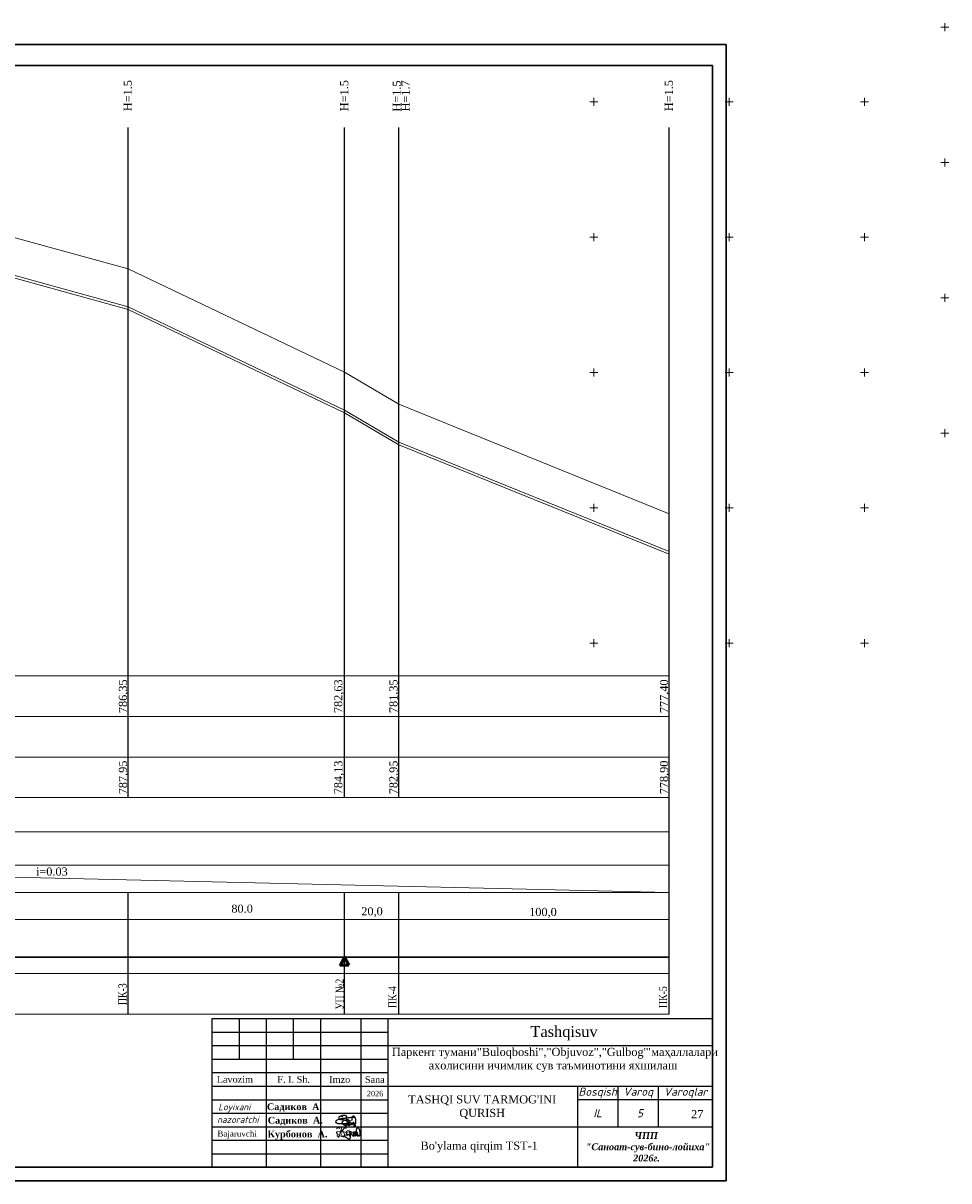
# Model space of a CAD drawing. Header units: millimetres. Extents: x 366033 to 446362, y 4247208 to 4265071.
# Tile 127 of 159: x 435641 to 435983, y 4257376 to 4257804. Entities that reach past the tile are written whole.
import ezdxf

# ---------------------------------------------------------------- set-up
doc = ezdxf.new("R2010")
doc.units = ezdxf.units.MM
for name, color, linetype in [('(002) Рамка', 7, 'Continuous'), ('(004) Точки рельефа', 7, 'Continuous'), ('RAMKA', 7, 'Continuous')]:
    doc.layers.add(name, color=color, linetype=linetype)
for name, color, linetype, lineweight in [('0002. ВК. ПГ. Уг. Пк. и задвижки', 250, 'Continuous', 50), ('план', 7, 'Continuous', 40), ('Текст ВК', 136, 'Continuous', 9)]:
    doc.layers.add(name, color=color, linetype=linetype, lineweight=lineweight)
doc.layers.add('GEODS_POINT_GRID#_B', color=7, linetype='Continuous', true_color=0x000000)
doc.styles.add('GOST 2.304', font='CS_Gost2304.shx')
doc.styles.add('SHRFT', font='TXT', dxfattribs={"width": 1.75})
doc.styles.get("Standard").update_dxf_attribs({"font": 'times.ttf'})
doc.styles.add('TIMES', font='times.ttf')
doc.styles.add('для таблиц', font='times.ttf', dxfattribs={"height": 3})
doc.linetypes.add('ВОДОПРОВОД-right', pattern='A,15,-4,["В1",Standard,S=3,R=0,X=-2,Y=-1.5],-4,20,[">",Standard,S=3,R=0,X=-1.5,Y=-1.5],0', length=43)

# ---------------------------------------------------------------- blocks, each defined once
blk = doc.blocks.new('CrossCoord_m1')
at = {"layer": 'GEODS_POINT_GRID#_B', "color": 3, "lineweight": 20, "true_color": 0x00ff00, "flags": 128}
for points in [[(-3, 0), (3, 0)], [(0, 3), (0, -3)]]:
    blk.add_lwpolyline(points, dxfattribs=at)

msp = doc.modelspace()

# ---------------------------------------------------------------- linework, layer by layer
at = {"layer": '(002) Рамка', "color": 0, "lineweight": 25}
for points in [[(435679.795, 4257517.81), (435679.795, 4257765.52)], [(435779.795, 4257517.81), (435779.795, 4257765.52)], [(435879.795, 4257517.81), (435879.795, 4257765.52)], [(435779.795, 4257517.81), (435779.795, 4257517.81)], [(435879.795, 4257437.81), (435879.795, 4257517.81)], [(435679.795, 4257437.81), (435679.795, 4257482.81)], [(435779.795, 4257437.81), (435779.795, 4257482.81)]]:
    msp.add_lwpolyline(points, dxfattribs=at)
at = {"layer": '(002) Рамка', "color": 0, "lineweight": 25, "elevation": 0}
for points in [[(435759.795, 4257517.81), (435759.795, 4257765.52)], [(435759.795, 4257437.81), (435759.795, 4257482.81)]]:
    msp.add_lwpolyline(points, dxfattribs=at)
at = {"color": 0, "lineweight": 0}
for p, q in [((435679.795, 4257713.241), (435579.795, 4257740.741)), ((435679.795, 4257699.241), (435579.795, 4257726.741)), ((435679.795, 4257698.241), (435579.795, 4257725.741)), ((435759.795, 4257675.041), (435679.795, 4257713.241)), ((435759.795, 4257661.041), (435679.795, 4257699.241)), ((435759.795, 4257660.041), (435679.795, 4257698.241)), ((435779.795, 4257663.241), (435759.795, 4257675.041)), ((435879.795, 4257622.741), (435779.795, 4257663.241)), ((435779.795, 4257649.241), (435759.795, 4257661.041)), ((435779.795, 4257648.241), (435759.795, 4257660.041)), ((435879.795, 4257608.741), (435779.795, 4257649.241)), ((435879.795, 4257607.741), (435779.795, 4257648.241)), ((435444.795, 4257492.81), (435879.795, 4257482.81))]:
    msp.add_line(p, q, dxfattribs=at)
at = {"color": 250, "lineweight": 25}
for p, q in [((435720.818, 4257436.199, -1016.516), (435720.818, 4257421.199, -1016.516)), ((435730.818, 4257436.199, -1016.516), (435730.818, 4257381.199, -1016.516)), ((435740.818, 4257436.199, -1016.516), (435740.818, 4257421.199, -1016.516)), ((435750.818, 4257436.199, -1016.516), (435750.818, 4257381.199, -1016.516)), ((435765.818, 4257436.199, -847.097), (435765.818, 4257381.199, -847.097)), ((435775.818, 4257436.199), (435775.818, 4257381.199)), ((435710.818, 4257431.199), (435775.818, 4257431.199)), ((435710.818, 4257426.199), (435895.818, 4257426.199)), ((435710.818, 4257426.199), (435775.818, 4257426.199)), ((435710.818, 4257421.199), (435775.818, 4257421.199)), ((435710.818, 4257416.199), (435775.818, 4257416.199)), ((435710.818, 4257411.199), (435895.818, 4257411.199)), ((435845.818, 4257411.199), (435845.818, 4257381.199)), ((435860.818, 4257411.199), (435860.818, 4257396.199)), ((435875.818, 4257396.199), (435875.818, 4257411.199)), ((435710.818, 4257406.199), (435775.818, 4257406.199)), ((435895.818, 4257406.199), (435845.818, 4257406.199)), ((435895.818, 4257406.199), (435845.818, 4257406.199)), ((435710.818, 4257401.199), (435775.818, 4257401.199)), ((435710.818, 4257396.199), (435895.818, 4257396.199)), ((435710.818, 4257391.199), (435775.818, 4257391.199)), ((435710.818, 4257386.199), (435775.818, 4257386.199))]:
    msp.add_line(p, q, dxfattribs=at)
at = {"color": 5, "lineweight": 25, "ltscale": 2}
for p, q in [((435756.487, 4257398.174), (435756.466, 4257397.959)), ((435756.487, 4257398.174), (435756.466, 4257397.959)), ((435756.466, 4257397.959), (435756.502, 4257397.844)), ((435756.466, 4257397.959), (435756.502, 4257397.844)), ((435756.532, 4257398.259), (435756.487, 4257398.174)), ((435756.532, 4257398.259), (435756.487, 4257398.174)), ((435756.502, 4257397.844), (435756.556, 4257397.788)), ((435756.502, 4257397.844), (435756.556, 4257397.788)), ((435756.713, 4257398.41), (435756.532, 4257398.259)), ((435756.713, 4257398.41), (435756.532, 4257398.259)), ((435756.556, 4257397.788), (435756.677, 4257397.65)), ((435756.556, 4257397.788), (435756.677, 4257397.65)), ((435756.677, 4257397.65), (435756.827, 4257397.595)), ((435756.677, 4257397.65), (435756.827, 4257397.595)), ((435757.027, 4257398.616), (435756.713, 4257398.41)), ((435757.027, 4257398.616), (435756.713, 4257398.41)), ((435756.827, 4257397.595), (435756.986, 4257397.537)), ((435756.827, 4257397.595), (435756.986, 4257397.537)), ((435756.986, 4257397.537), (435757.141, 4257397.481)), ((435756.986, 4257397.537), (435757.141, 4257397.481)), ((435757.29, 4257398.739), (435757.027, 4257398.616)), ((435757.29, 4257398.739), (435757.027, 4257398.616)), ((435757.141, 4257397.481), (435757.275, 4257397.45)), ((435757.141, 4257397.481), (435757.275, 4257397.45)), ((435757.275, 4257397.45), (435757.53, 4257397.406)), ((435757.275, 4257397.45), (435757.53, 4257397.406)), ((435757.48, 4257398.832), (435757.29, 4257398.739)), ((435757.48, 4257398.832), (435757.29, 4257398.739)), ((435757.728, 4257398.925), (435757.48, 4257398.832)), ((435757.728, 4257398.925), (435757.48, 4257398.832)), ((435757.53, 4257397.406), (435757.716, 4257397.374)), ((435757.53, 4257397.406), (435757.716, 4257397.374)), ((435757.716, 4257397.374), (435758.156, 4257397.365)), ((435757.716, 4257397.374), (435758.156, 4257397.365)), ((435758.036, 4257398.995), (435757.728, 4257398.925)), ((435758.036, 4257398.995), (435757.728, 4257398.925)), ((435758.388, 4257399.07), (435758.036, 4257398.995)), ((435758.388, 4257399.07), (435758.036, 4257398.995)), ((435758.156, 4257397.365), (435758.425, 4257397.369)), ((435758.156, 4257397.365), (435758.425, 4257397.369)), ((435758.592, 4257399.115), (435758.388, 4257399.07)), ((435758.592, 4257399.115), (435758.388, 4257399.07)), ((435758.425, 4257397.369), (435758.888, 4257397.366)), ((435758.425, 4257397.369), (435758.888, 4257397.366)), ((435758.891, 4257399.162), (435758.592, 4257399.115)), ((435758.891, 4257399.162), (435758.592, 4257399.115)), ((435758.888, 4257397.366), (435759.399, 4257397.357)), ((435758.888, 4257397.366), (435759.399, 4257397.357)), ((435759.223, 4257399.22), (435758.891, 4257399.162)), ((435759.223, 4257399.22), (435758.891, 4257399.162)), ((435759.444, 4257399.245), (435759.223, 4257399.22)), ((435759.444, 4257399.245), (435759.223, 4257399.22)), ((435759.399, 4257397.357), (435759.786, 4257397.353)), ((435759.399, 4257397.357), (435759.786, 4257397.353)), ((435759.731, 4257399.296), (435759.444, 4257399.245)), ((435759.731, 4257399.296), (435759.444, 4257399.245)), ((435760.117, 4257399.343), (435759.731, 4257399.296)), ((435760.117, 4257399.343), (435759.731, 4257399.296)), ((435759.786, 4257397.353), (435760.449, 4257397.369)), ((435759.786, 4257397.353), (435760.449, 4257397.369)), ((435760.359, 4257399.367), (435760.117, 4257399.343)), ((435760.359, 4257399.367), (435760.117, 4257399.343)), ((435760.688, 4257399.414), (435760.359, 4257399.367)), ((435760.688, 4257399.414), (435760.359, 4257399.367)), ((435760.449, 4257397.369), (435760.943, 4257397.359)), ((435760.449, 4257397.369), (435760.943, 4257397.359)), ((435760.916, 4257399.435), (435760.688, 4257399.414)), ((435760.916, 4257399.435), (435760.688, 4257399.414)), ((435761.282, 4257399.466), (435760.916, 4257399.435)), ((435761.282, 4257399.466), (435760.916, 4257399.435)), ((435760.943, 4257397.359), (435761.421, 4257397.297)), ((435760.943, 4257397.359), (435761.421, 4257397.297)), ((435761.12, 4257396.849), (435761.15, 4257396.954)), ((435761.12, 4257396.849), (435761.15, 4257396.954)), ((435761.143, 4257396.777), (435761.12, 4257396.849)), ((435761.143, 4257396.777), (435761.12, 4257396.849)), ((435761.15, 4257396.954), (435761.167, 4257397.015)), ((435761.15, 4257396.954), (435761.167, 4257397.015)), ((435761.167, 4257397.015), (435761.201, 4257397.072)), ((435761.167, 4257397.015), (435761.201, 4257397.072)), ((435761.201, 4257397.072), (435761.247, 4257397.149)), ((435761.201, 4257397.072), (435761.247, 4257397.149)), ((435761.247, 4257397.149), (435761.312, 4257397.199)), ((435761.247, 4257397.149), (435761.312, 4257397.199)), ((435761.613, 4257399.486), (435761.282, 4257399.466)), ((435761.613, 4257399.486), (435761.282, 4257399.466)), ((435761.312, 4257397.199), (435761.373, 4257397.261)), ((435761.312, 4257397.199), (435761.373, 4257397.261)), ((435761.373, 4257397.261), (435761.478, 4257397.324)), ((435761.373, 4257397.261), (435761.478, 4257397.324)), ((435761.377, 4257397.276), (435761.478, 4257397.324)), ((435761.377, 4257397.276), (435761.478, 4257397.324)), ((435761.478, 4257397.324), (435761.649, 4257397.424)), ((435761.478, 4257397.324), (435761.649, 4257397.424)), ((435761.478, 4257397.324), (435761.594, 4257397.228)), ((435761.478, 4257397.324), (435761.594, 4257397.228)), ((435761.594, 4257397.228), (435761.653, 4257397.179)), ((435761.594, 4257397.228), (435761.653, 4257397.179)), ((435761.891, 4257399.541), (435761.613, 4257399.486)), ((435761.891, 4257399.541), (435761.613, 4257399.486)), ((435761.649, 4257397.424), (435761.777, 4257397.497)), ((435761.649, 4257397.424), (435761.777, 4257397.497)), ((435761.653, 4257397.179), (435761.684, 4257397.12)), ((435761.653, 4257397.179), (435761.684, 4257397.12)), ((435761.684, 4257397.12), (435761.723, 4257397.045)), ((435761.684, 4257397.12), (435761.723, 4257397.045)), ((435761.719, 4257396.858), (435761.684, 4257396.78)), ((435761.719, 4257396.858), (435761.684, 4257396.78)), ((435761.744, 4257396.971), (435761.719, 4257396.858)), ((435761.744, 4257396.971), (435761.719, 4257396.858)), ((435761.723, 4257397.045), (435761.744, 4257396.971)), ((435761.723, 4257397.045), (435761.744, 4257396.971)), ((435761.777, 4257397.497), (435761.928, 4257397.606)), ((435761.777, 4257397.497), (435761.928, 4257397.606)), ((435762.125, 4257399.551), (435761.891, 4257399.541)), ((435762.125, 4257399.551), (435761.891, 4257399.541)), ((435761.928, 4257397.606), (435762.039, 4257397.606)), ((435761.928, 4257397.606), (435762.039, 4257397.606)), ((435762.039, 4257397.606), (435762.385, 4257397.611)), ((435762.039, 4257397.606), (435762.385, 4257397.611)), ((435762.311, 4257399.558), (435762.125, 4257399.551)), ((435762.311, 4257399.558), (435762.125, 4257399.551)), ((435762.279, 4257397.111), (435762.417, 4257397.273)), ((435762.279, 4257397.111), (435762.417, 4257397.273)), ((435762.279, 4257397.049), (435762.279, 4257397.111)), ((435762.279, 4257397.049), (435762.279, 4257397.111)), ((435762.314, 4257396.985), (435762.279, 4257397.049)), ((435762.314, 4257396.985), (435762.279, 4257397.049)), ((435762.668, 4257399.599), (435762.311, 4257399.558)), ((435762.668, 4257399.599), (435762.311, 4257399.558)), ((435762.338, 4257396.941), (435762.314, 4257396.985)), ((435762.338, 4257396.941), (435762.314, 4257396.985)), ((435762.394, 4257396.924), (435762.338, 4257396.941)), ((435762.394, 4257396.924), (435762.338, 4257396.941)), ((435762.385, 4257397.611), (435762.447, 4257397.611)), ((435762.385, 4257397.611), (435762.447, 4257397.611)), ((435762.468, 4257396.924), (435762.394, 4257396.924)), ((435762.468, 4257396.924), (435762.394, 4257396.924)), ((435762.417, 4257397.273), (435762.488, 4257397.356)), ((435762.417, 4257397.273), (435762.488, 4257397.356)), ((435762.447, 4257397.611), (435762.648, 4257397.597)), ((435762.447, 4257397.611), (435762.648, 4257397.597)), ((435762.585, 4257396.995), (435762.468, 4257396.924)), ((435762.585, 4257396.995), (435762.468, 4257396.924)), ((435762.488, 4257397.356), (435762.696, 4257397.529)), ((435762.488, 4257397.356), (435762.696, 4257397.529)), ((435762.749, 4257397.095), (435762.585, 4257396.995)), ((435762.749, 4257397.095), (435762.585, 4257396.995)), ((435762.647, 4257397.489), (435762.72, 4257397.554)), ((435762.647, 4257397.489), (435762.72, 4257397.554)), ((435762.648, 4257397.597), (435762.82, 4257397.493)), ((435762.648, 4257397.597), (435762.82, 4257397.493)), ((435762.893, 4257399.601), (435762.668, 4257399.599)), ((435762.893, 4257399.601), (435762.668, 4257399.599)), ((435762.72, 4257397.554), (435762.764, 4257397.594)), ((435762.72, 4257397.554), (435762.764, 4257397.594)), ((435762.845, 4257397.188), (435762.749, 4257397.095)), ((435762.845, 4257397.188), (435762.749, 4257397.095)), ((435762.764, 4257397.594), (435762.848, 4257397.645)), ((435762.764, 4257397.594), (435762.848, 4257397.645)), ((435762.82, 4257397.493), (435762.891, 4257397.437)), ((435762.82, 4257397.493), (435762.891, 4257397.437)), ((435762.898, 4257397.27), (435762.845, 4257397.188)), ((435762.898, 4257397.27), (435762.845, 4257397.188)), ((435762.848, 4257397.645), (435762.903, 4257397.678)), ((435762.848, 4257397.645), (435762.903, 4257397.678)), ((435762.891, 4257397.437), (435762.922, 4257397.35)), ((435762.891, 4257397.437), (435762.922, 4257397.35)), ((435763.281, 4257399.604), (435762.893, 4257399.601)), ((435763.281, 4257399.604), (435762.893, 4257399.601)), ((435762.922, 4257397.35), (435762.898, 4257397.27)), ((435762.922, 4257397.35), (435762.898, 4257397.27)), ((435762.903, 4257397.678), (435762.96, 4257397.697)), ((435762.903, 4257397.678), (435762.96, 4257397.697)), ((435762.96, 4257397.697), (435763.001, 4257397.711)), ((435762.96, 4257397.697), (435763.001, 4257397.711)), ((435763.001, 4257397.711), (435763.054, 4257397.711)), ((435763.001, 4257397.711), (435763.054, 4257397.711)), ((435763.054, 4257397.711), (435763.099, 4257397.696)), ((435763.054, 4257397.711), (435763.099, 4257397.696)), ((435763.099, 4257397.696), (435763.155, 4257397.663)), ((435763.099, 4257397.696), (435763.155, 4257397.663)), ((435763.155, 4257397.663), (435763.19, 4257397.643)), ((435763.155, 4257397.663), (435763.19, 4257397.643)), ((435763.19, 4257397.643), (435763.217, 4257397.605)), ((435763.19, 4257397.643), (435763.217, 4257397.605)), ((435763.226, 4257397.163), (435763.193, 4257397.033)), ((435763.226, 4257397.163), (435763.193, 4257397.033)), ((435763.193, 4257397.033), (435763.193, 4257396.942)), ((435763.193, 4257397.033), (435763.193, 4257396.942)), ((435763.193, 4257396.942), (435763.219, 4257396.85)), ((435763.193, 4257396.942), (435763.219, 4257396.85)), ((435763.217, 4257397.605), (435763.24, 4257397.568)), ((435763.217, 4257397.605), (435763.24, 4257397.568)), ((435763.219, 4257396.85), (435763.266, 4257396.757)), ((435763.219, 4257396.85), (435763.266, 4257396.757)), ((435763.255, 4257397.277), (435763.226, 4257397.163)), ((435763.255, 4257397.277), (435763.226, 4257397.163)), ((435763.24, 4257397.568), (435763.257, 4257397.54)), ((435763.24, 4257397.568), (435763.257, 4257397.54)), ((435763.278, 4257397.469), (435763.255, 4257397.376)), ((435763.278, 4257397.469), (435763.255, 4257397.376)), ((435763.255, 4257397.376), (435763.255, 4257397.277)), ((435763.255, 4257397.376), (435763.255, 4257397.277)), ((435763.257, 4257397.54), (435763.278, 4257397.469)), ((435763.257, 4257397.54), (435763.278, 4257397.469)), ((435763.433, 4257399.604), (435763.281, 4257399.604)), ((435763.433, 4257399.604), (435763.281, 4257399.604)), ((435763.672, 4257399.59), (435763.433, 4257399.604)), ((435763.672, 4257399.59), (435763.433, 4257399.604)), ((435761.187, 4257396.703), (435761.143, 4257396.777)), ((435761.187, 4257396.703), (435761.143, 4257396.777)), ((435761.246, 4257396.639), (435761.187, 4257396.703)), ((435761.246, 4257396.639), (435761.187, 4257396.703)), ((435761.287, 4257396.607), (435761.246, 4257396.639)), ((435761.287, 4257396.607), (435761.246, 4257396.639)), ((435761.357, 4257396.607), (435761.287, 4257396.607)), ((435761.357, 4257396.607), (435761.287, 4257396.607)), ((435761.46, 4257396.626), (435761.357, 4257396.607)), ((435761.46, 4257396.626), (435761.357, 4257396.607)), ((435761.533, 4257396.655), (435761.46, 4257396.626)), ((435761.533, 4257396.655), (435761.46, 4257396.626)), ((435761.602, 4257396.686), (435761.533, 4257396.655)), ((435761.602, 4257396.686), (435761.533, 4257396.655)), ((435761.684, 4257396.78), (435761.602, 4257396.686)), ((435761.684, 4257396.78), (435761.602, 4257396.686)), ((435763.188, 4257396.494), (435763.131, 4257396.538)), ((435763.284, 4257396.494), (435763.188, 4257396.494)), ((435763.266, 4257396.757), (435763.311, 4257396.724)), ((435763.266, 4257396.757), (435763.311, 4257396.724)), ((435763.428, 4257396.52), (435763.284, 4257396.494)), ((435763.311, 4257396.724), (435763.39, 4257396.694)), ((435763.311, 4257396.724), (435763.39, 4257396.694)), ((435763.39, 4257396.694), (435763.464, 4257396.666)), ((435763.39, 4257396.694), (435763.464, 4257396.666)), ((435763.53, 4257396.56), (435763.428, 4257396.52)), ((435763.464, 4257396.666), (435763.602, 4257396.666)), ((435763.464, 4257396.666), (435763.602, 4257396.666)), ((435763.602, 4257396.666), (435763.693, 4257396.683)), ((435763.602, 4257396.666), (435763.693, 4257396.683)), ((435763.693, 4257396.683), (435763.788, 4257396.694)), ((435763.693, 4257396.683), (435763.788, 4257396.694)), ((435763.788, 4257396.694), (435764.003, 4257396.725)), ((435763.788, 4257396.694), (435764.003, 4257396.725))]:
    msp.add_line(p, q, dxfattribs=at)
at = {"color": 5, "linetype": 'ВОДОПРОВОД-right', "lineweight": 30}
msp.add_lwpolyline([(435379.789, 4257458.862), (435879.795, 4257458.862)], dxfattribs=at)
at = {"color": 250, "lineweight": 25}
msp.add_lwpolyline([(435710.818, 4257436.199), (435895.818, 4257436.199), (435895.818, 4257381.199), (435710.818, 4257381.199)], close=True, dxfattribs=at)
at = {"color": 5, "lineweight": 25, "ltscale": 2}
for points in [[(435759.805, 4257399.403), (435760.099, 4257399.401), (435760.224, 4257399.46), (435760.342, 4257399.547), (435760.425, 4257399.606), (435760.516, 4257399.691), (435760.567, 4257399.739), (435760.624, 4257399.821), (435760.62, 4257399.896), (435760.595, 4257400.017), (435760.575, 4257400.056), (435760.487, 4257400.139), (435760.377, 4257400.219), (435760.25, 4257400.278), (435760.09, 4257400.325), (435759.849, 4257400.373), (435759.654, 4257400.373), (435759.423, 4257400.359), (435759.233, 4257400.331), (435759.063, 4257400.291), (435758.862, 4257399.725), (435758.626, 4257400.222), (435758.41, 4257400.15), (435758.196, 4257400.074), (435757.976, 4257399.947), (435757.805, 4257399.836), (435757.696, 4257399.743), (435757.627, 4257399.591), (435757.615, 4257399.499), (435757.656, 4257399.346), (435757.767, 4257399.154), (435757.825, 4257399.091), (435757.925, 4257399.026), (435758.066, 4257398.975), (435758.264, 4257398.925), (435758.699, 4257398.869), (435758.954, 4257398.838), (435759.081, 4257398.823), (435759.397, 4257399.259), (435759.49, 4257399.23), (435759.274, 4257398.745)], [(435759.805, 4257399.403), (435760.099, 4257399.401), (435760.224, 4257399.46), (435760.342, 4257399.547), (435760.425, 4257399.606), (435760.516, 4257399.691), (435760.567, 4257399.739), (435760.624, 4257399.821), (435760.62, 4257399.896), (435760.595, 4257400.017), (435760.575, 4257400.056), (435760.487, 4257400.139), (435760.377, 4257400.219), (435760.25, 4257400.278), (435760.09, 4257400.325), (435759.849, 4257400.373), (435759.654, 4257400.373), (435759.423, 4257400.359), (435759.233, 4257400.331), (435759.063, 4257400.291), (435758.862, 4257399.725), (435758.626, 4257400.222), (435758.41, 4257400.15), (435758.196, 4257400.074), (435757.976, 4257399.947), (435757.805, 4257399.836), (435757.696, 4257399.743), (435757.627, 4257399.591), (435757.615, 4257399.499), (435757.656, 4257399.346), (435757.767, 4257399.154), (435757.825, 4257399.091), (435757.925, 4257399.026), (435758.066, 4257398.975), (435758.264, 4257398.925), (435758.699, 4257398.869), (435758.954, 4257398.838), (435759.081, 4257398.823), (435759.397, 4257399.259), (435759.49, 4257399.23), (435759.274, 4257398.745)], [(435760.275, 4257399.497), (435760.534, 4257399.404), (435760.331, 4257399.063), (435760.534, 4257398.901), (435760.539, 4257398.524), (435760.603, 4257398.187), (435760.674, 4257397.808), (435760.671, 4257397.365), (435760.671, 4257397.019), (435760.616, 4257396.737), (435760.538, 4257396.622), (435760.453, 4257396.529), (435760.366, 4257396.5), (435760.288, 4257396.498), (435760.164, 4257396.528), (435759.91, 4257396.633), (435759.702, 4257396.749), (435759.417, 4257396.935), (435759.24, 4257397.051), (435758.91, 4257397.242), (435758.5, 4257397.416)], [(435761.029, 4257397.758), (435761.323, 4257397.755), (435761.448, 4257397.814), (435761.566, 4257397.902), (435761.649, 4257397.961), (435761.739, 4257398.046), (435761.791, 4257398.094), (435761.848, 4257398.176), (435761.843, 4257398.251), (435761.818, 4257398.372), (435761.798, 4257398.411), (435761.71, 4257398.494), (435761.058, 4257398.257), (435760.931, 4257398.316), (435761.313, 4257398.68), (435761.073, 4257398.728), (435760.878, 4257398.728), (435760.646, 4257398.714), (435760.456, 4257398.686), (435760.287, 4257398.372), (435760.025, 4257398.617), (435759.85, 4257398.577), (435759.633, 4257398.504), (435759.419, 4257398.428), (435759.2, 4257398.302), (435759.029, 4257398.191), (435758.92, 4257398.098), (435758.85, 4257397.945), (435758.838, 4257397.854), (435758.879, 4257397.7), (435758.991, 4257397.509), (435759.049, 4257397.446), (435759.148, 4257397.381), (435759.29, 4257397.33), (435759.487, 4257397.28), (435759.923, 4257397.224), (435760.177, 4257397.193), (435760.305, 4257397.177), (435760.371, 4257397.158), (435760.464, 4257397.129), (435760.498, 4257397.1)], [(435761.029, 4257397.758), (435761.323, 4257397.755), (435761.448, 4257397.814), (435761.566, 4257397.902), (435761.649, 4257397.961), (435761.739, 4257398.046), (435761.791, 4257398.094), (435761.848, 4257398.176), (435761.843, 4257398.251), (435761.818, 4257398.372), (435761.798, 4257398.411), (435761.71, 4257398.494), (435761.058, 4257398.257), (435760.931, 4257398.316), (435761.313, 4257398.68), (435761.073, 4257398.728), (435760.878, 4257398.728), (435760.646, 4257398.714), (435760.456, 4257398.686), (435760.287, 4257398.372), (435760.025, 4257398.617), (435759.85, 4257398.577), (435759.633, 4257398.504), (435759.419, 4257398.428), (435759.2, 4257398.302), (435759.029, 4257398.191), (435758.92, 4257398.098), (435758.85, 4257397.945), (435758.838, 4257397.854), (435758.879, 4257397.7), (435758.991, 4257397.509), (435759.049, 4257397.446), (435759.148, 4257397.381), (435759.29, 4257397.33), (435759.487, 4257397.28), (435759.923, 4257397.224), (435760.177, 4257397.193), (435760.305, 4257397.177), (435760.371, 4257397.158), (435760.464, 4257397.129), (435760.498, 4257397.1)], [(435763.017, 4257397.953), (435763.015, 4257397.659), (435763.073, 4257397.534), (435763.161, 4257397.416), (435763.22, 4257397.333), (435763.305, 4257397.243), (435763.353, 4257397.191), (435763.435, 4257397.134), (435763.51, 4257397.139), (435763.631, 4257397.164), (435763.67, 4257397.184), (435763.753, 4257397.272), (435763.833, 4257397.382), (435763.892, 4257397.508), (435763.939, 4257397.669), (435763.987, 4257397.909), (435763.987, 4257398.104), (435763.973, 4257398.336), (435763.945, 4257398.526), (435763.905, 4257398.696), (435763.876, 4257398.957), (435763.836, 4257399.133), (435763.763, 4257399.349), (435763.687, 4257399.563), (435763.561, 4257399.782), (435763.45, 4257399.954), (435763.357, 4257400.062), (435763.205, 4257400.132), (435763.113, 4257400.144), (435762.959, 4257400.103), (435762.768, 4257399.991), (435762.705, 4257399.934), (435762.64, 4257399.834), (435762.589, 4257399.692), (435762.539, 4257399.495), (435762.483, 4257399.06), (435762.452, 4257398.805), (435762.437, 4257398.678), (435762.417, 4257398.611), (435762.388, 4257398.519), (435762.359, 4257398.485)], [(435761.431, 4257394.622), (435761.691, 4257394.529), (435761.488, 4257394.188), (435761.691, 4257394.026), (435761.696, 4257393.649), (435761.759, 4257393.312), (435761.831, 4257392.933), (435761.828, 4257392.49), (435761.828, 4257392.144), (435761.772, 4257391.862), (435761.695, 4257391.747), (435761.61, 4257391.654), (435761.523, 4257391.625), (435761.444, 4257391.623), (435761.32, 4257391.653), (435761.066, 4257391.758), (435760.859, 4257391.874), (435760.573, 4257392.06), (435760.396, 4257392.176), (435760.066, 4257392.367), (435759.656, 4257392.541)], [(435764.594, 4257393.568), (435764.592, 4257393.275), (435764.651, 4257393.15), (435764.738, 4257393.032), (435764.797, 4257392.949), (435764.882, 4257392.858), (435764.93, 4257392.806), (435765.012, 4257392.749), (435765.087, 4257392.754), (435765.208, 4257392.779), (435765.247, 4257392.799), (435765.33, 4257392.887), (435765.41, 4257392.997), (435765.469, 4257393.124), (435765.516, 4257393.284), (435765.564, 4257393.524), (435765.564, 4257393.72), (435765.55, 4257393.951), (435765.522, 4257394.141), (435765.482, 4257394.311), (435765.453, 4257394.572), (435765.413, 4257394.748), (435765.341, 4257394.964), (435765.265, 4257395.178), (435765.138, 4257395.398), (435765.027, 4257395.569), (435764.934, 4257395.678), (435764.782, 4257395.747), (435764.69, 4257395.759), (435764.537, 4257395.718), (435764.345, 4257395.607), (435764.282, 4257395.549), (435764.217, 4257395.449), (435764.166, 4257395.307), (435764.116, 4257395.11), (435764.06, 4257394.675), (435764.029, 4257394.42), (435764.014, 4257394.293), (435763.994, 4257394.227), (435763.965, 4257394.134), (435763.936, 4257394.1)]]:
    msp.add_lwpolyline(points, dxfattribs=at)
at = {"color": 5, "lineweight": 5}
for points in [[(435756.836, 4257395.447), (435757.114, 4257395.934), (435757.902, 4257395.483), (435758.187, 4257395.982), (435758.736, 4257395.982), (435757.693, 4257392.16), (435756.952, 4257392.97)], [(435758.214, 4257394.071), (435759.871, 4257395.911), (435760.318, 4257395.508)], [(435758.214, 4257394.071), (435759.06, 4257392.599), (435759.711, 4257392.973)]]:
    msp.add_lwpolyline(points, dxfattribs=at)
for points in [[(435759.043, 4257394.991), (435759.757, 4257392.413), (435756.736, 4257393.902), (435761.051, 4257394.108)], [(435759.711, 4257392.973), (435761.012, 4257393.307), (435760.461, 4257392.833), (435762.266, 4257393.597), (435761.623, 4257392.68), (435761.99, 4257394.148), (435762.832, 4257392.589), (435763, 4257394.209), (435763.214, 4257392.573), (435763.015, 4257393.246), (435764.239, 4257394.453), (435763.642, 4257393.215), (435764.208, 4257393.078), (435763.245, 4257394.469), (435763.658, 4257392.772), (435764.545, 4257394.209), (435763.856, 4257393.552), (435764.591, 4257392.741), (435760.476, 4257394.484), (435760.446, 4257393.659), (435761.945, 4257393.338)]]:
    msp.add_spline(points, degree=3, dxfattribs=at)
at = {"layer": '0002. ВК. ПГ. Уг. Пк. и задвижки', "color": 1, "lineweight": 50, "elevation": 0}
msp.add_lwpolyline([(435761.295, 4257455.862), (435758.295, 4257455.862), (435759.795, 4257458.862), (435761.295, 4257455.862)], dxfattribs=at)
at = {"layer": 'RAMKA', "color": 1, "lineweight": 30}
for p, q in [((435900.818, 4257796.199), (435314.993, 4257796.199)), ((435334.993, 4257788.437), (435895.818, 4257788.437)), ((435895.818, 4257381.199), (435334.993, 4257381.199)), ((435314.993, 4257376.199), (435900.818, 4257376.199))]:
    msp.add_line(p, q, dxfattribs=at)
at = {"layer": 'RAMKA', "color": 3, "lineweight": 30}
for p, q in [((435900.818, 4257376.199), (435900.818, 4257796.199)), ((435895.818, 4257788.437), (435895.818, 4257381.199))]:
    msp.add_line(p, q, dxfattribs=at)
at = {"layer": 'Текст ВК'}
for p, q in [((435368.786, 4257562.81), (435879.795, 4257562.81)), ((435379.795, 4257547.81), (435879.795, 4257547.81)), ((435379.795, 4257532.81), (435879.795, 4257532.81)), ((435379.795, 4257517.81), (435879.795, 4257517.81)), ((435379.795, 4257505.138), (435879.795, 4257505.138)), ((435379.795, 4257492.81), (435879.795, 4257492.81)), ((435379.795, 4257482.81), (435879.795, 4257482.81)), ((435379.795, 4257472.81), (435879.795, 4257472.81)), ((435379.795, 4257452.81), (435879.795, 4257452.81)), ((435379.795, 4257437.81), (435879.795, 4257437.81))]:
    msp.add_line(p, q, dxfattribs=at)

# ---------------------------------------------------------------- block references
at = {"layer": 'GEODS_POINT_GRID#_B', "color": 3, "true_color": 0x00ff00, "xscale": 0.5, "yscale": 0.5, "zscale": 0.5}
for p in [(435981.626, 4257802.533), (435851.941, 4257774.927), (435901.941, 4257774.927), (435951.941, 4257774.927), (435981.626, 4257752.533), (435851.941, 4257724.927), (435901.941, 4257724.927), (435951.941, 4257724.927), (435981.626, 4257702.533), (435851.941, 4257674.927), (435901.941, 4257674.927), (435951.941, 4257674.927), (435981.626, 4257652.533), (435851.941, 4257624.927), (435901.941, 4257624.927), (435951.941, 4257624.927), (435851.941, 4257574.927), (435901.941, 4257574.927), (435951.941, 4257574.927)]:
    msp.add_blockref('CrossCoord_m1', p, dxfattribs=at)

# ---------------------------------------------------------------- texts
at = {"layer": '(004) Точки рельефа', "color": 7, "char_height": 3, "attachment_point": 5, "style": 'для таблиц'}
for s, insert in [('\\A1;80.0', (435721.894, 4257476.748)), ('\\A1;20,0', (435769.922, 4257475.477)), ('\\A1;100,0', (435833.106, 4257475.225))]:
    msp.add_mtext(s, dxfattribs=dict(at, insert=insert))
at = {"color": 5, "char_height": 3, "attachment_point": 2}
for s, insert, width, rotation in [('{\\C0;H=1.5}', (435678.132, 4257777.246), 11.11185, 89.99547), ('{\\C0;H=1.5}', (435758.132, 4257777.246), 11.11185, 89.99547), ('{\\C0;H=1.5}', (435777.529, 4257777.095), 11.11185, 89.99547), ('{\\C0;H=1.7}', (435780.788, 4257777.168), 11.11185, 89.99547), ('{\\C0;H=1.5}', (435878.132, 4257777.246), 11.11185, 89.99547), ('{\\C0;787,95}', (435676.335, 4257525.28), 11.11185, 90), ('{\\C0;782,95}', (435776.335, 4257525.28), 11.11185, 90), ('{\\C0;778,90}', (435876.335, 4257525.28), 11.11185, 90), ('{\\fTimes New Roman|b0|i0|c204|p18;\\W0.8;\\C7;ПК-\\fTimes New Roman|b0|i0|c0|p18;3}', (435676.181, 4257445.167, -4720.845), 14.61436, 90), ('{\\W0.8;\\C7;УП №2}', (435756.45, 4257445.21, -4720.845), 14.61436, 90), ('{\\fTimes New Roman|b0|i0|c204|p18;\\W0.8;\\C7;ПК-\\fTimes New Roman|b0|i0|c0|p18;4}', (435775.941, 4257444.095, -4720.845), 14.61436, 90), ('{\\fTimes New Roman|b0|i0|c204|p18;\\W0.8;\\C7;ПК-5}', (435875.941, 4257444.095, -4720.845), 14.61436, 90)]:
    msp.add_mtext(s, dxfattribs=dict(at, insert=insert, width=width, rotation=rotation))
at = {"color": 184, "char_height": 3, "width": 11.11185, "attachment_point": 2, "rotation": 90}
for s, insert in [('{\\C0;786,35}', (435676.335, 4257555.28)), ('{\\C0;781,35}', (435776.335, 4257555.28)), ('{\\C0;777,40}', (435876.335, 4257555.28))]:
    msp.add_mtext(s, dxfattribs=dict(at, insert=insert))
at = {"color": 0, "char_height": 3, "width": 11.11185, "attachment_point": 2, "rotation": 90}
for s, insert in [('782,63', (435755.941, 4257555.28)), ('784,13', (435755.941, 4257525.28))]:
    msp.add_mtext(s, dxfattribs=dict(at, insert=insert))
at = {"ltscale": 0.5, "insert": (435645.701, 4257492.006), "char_height": 3, "width": 33.54214, "attachment_point": 1}
msp.add_mtext('{\\fSylfaen|b0|i0|c0|p18;i=\\fSylfaen|b0|i0|c204|p18;0.03}', dxfattribs=at)
for s, insert, char_height, width, attachment_point in [('\\pi-40.048;Tashqisuv', (435868.518, 4257433.382), 4, 4.20261, 1), ('{\\fISOCPEUR|b0|i1|c204|p34;Bosqish}', (435853.318, 4257408.699), 3, 15, 5), ('{\\fISOCPEUR|b0|i1|c204|p34;Va\\fISOCPEUR|b0|i1|c0|p34;roq}', (435868.318, 4257408.699), 3, 15, 5), ('{\\fISOCPEUR|b0|i1|c204|p34;Va\\fISOCPEUR|b0|i1|c0|p34;roq\\fISOCPEUR|b0|i1|c204|p34;lar}', (435885.818, 4257408.699), 3, 37.25162, 5), ('{\\fTimes New Roman|b0|i0|c204|p18;2026}', (435767.983, 4257409.462), 2, 10.68651, 1), ('{\\fISOCPEUR|b0|i1|c204|p34;IL}', (435853.318, 4257401.199), 3, 15, 5), ('{\\fISOCPEUR|b0|i1|c204|p34;5}', (435868.976, 4257401.199), 3, 15, 5)]:
    msp.add_mtext(s, dxfattribs=dict(insert=insert, char_height=char_height, width=width, attachment_point=attachment_point))
at = {"color": 0, "lineweight": 5, "insert": (435777.273, 4257425.371), "char_height": 3, "width": 154.9538, "attachment_point": 1}
msp.add_mtext('Паркент тумани                                                         маҳаллалари \\P            ахолисини ичимлик сув таъминотини яхшилаш', dxfattribs=at)
at = {"color": 0, "lineweight": 0, "insert": (435808.684, 4257425.346), "char_height": 3, "width": 67.69207, "attachment_point": 1}
msp.add_mtext('"Buloqboshi","Objuvoz","Gulbog\'"', dxfattribs=at)
at = {"lineweight": 25, "ltscale": 100, "attachment_point": 1, "style": 'GOST 2.304'}
for s, insert, char_height, width in [('{\\fTimes New Roman|b0|i0|c204|p18;Lavozim}', (435712.507, 4257414.969), 2.5, 7.14649), ('{\\fTimes New Roman|b0|i0|c204|p18;F. I. Sh.}', (435734.918, 4257414.952), 2.5, 13.23723), ('{\\fTimes New Roman|b0|i0|c204|p18;Imzo}', (435754.111, 4257414.914), 2.5, 12.27251), ('{\\fTimes New Roman|b0|i0|c204|p18;Bajaruvchi}', (435712.757, 4257394.72, 1016.516), 2.2, 8.90888)]:
    msp.add_mtext(s, dxfattribs=dict(at, insert=insert, char_height=char_height, width=width))
at = {"color": 250, "lineweight": 25, "ltscale": 100, "insert": (435767.27, 4257414.887), "char_height": 2.5, "width": 8.14319, "attachment_point": 1, "style": 'GOST 2.304'}
msp.add_mtext('{\\fTimes New Roman|b0|i0|c204|p18;Sana}', dxfattribs=at)
at = {"color": 5, "insert": (435810.633, 4257403.444), "char_height": 3, "width": 64.16731, "attachment_point": 5}
msp.add_mtext("{\\fTimes New Roman|b0|i0|c204|p18;\\C7;TASHQI SUV TARMOG'INI\\PQURISH}", dxfattribs=at)
at = {"color": 7, "char_height": 0.16239, "width": 16.23922, "attachment_point": 5, "style": 'SHRFT'}
for s, insert in [('{\\fISOCPEUR|b0|i1|c0|p34;\\H15x;Loyixani} ', (435719.008, 4257403.139)), ('{\\fISOCPEUR|b0|i1|c204|p34;\\H15x;nazoratchi}', (435720.342, 4257398.819))]:
    msp.add_mtext(s, dxfattribs=dict(at, insert=insert))
at = {"color": 0, "char_height": 2.5, "attachment_point": 1}
for s, insert in [('{\\fTimes New Roman|b1|i0|c204|p18;Садиков  А.}', (435731.069, 4257404.835)), ('{\\fTimes New Roman|b1|i0|c204|p18;Садиков  А.}', (435731.358, 4257399.839)), ('{\\fTimes New Roman|b1|i0|c204|p18;Курбонов  А.}', (435731.299, 4257394.775))]:
    msp.add_mtext(s, dxfattribs=dict(at, insert=insert))
at = {"color": 0, "insert": (435887.836, 4257402.337), "char_height": 3.0064, "width": 1.92475, "attachment_point": 1, "style": 'TIMES'}
msp.add_mtext('27', dxfattribs=at)
at = {"color": 0, "ltscale": 0.1, "insert": (435866.18, 4257394.202), "char_height": 2.5, "attachment_point": 1}
msp.add_mtext_dynamic_manual_height_columns('\\pi0.71954;{\\fTimes New Roman|b1|i1|c204|p18;ЧПП\\P\\pi-17.28155;"Cаноат-сув-бино-лойиха"\\P\\pi0.24549;2026г.}', width=9.80425, gutter_width=12.5, heights=[0], dxfattribs=at)
at = {"layer": 'план', "color": 0, "lineweight": 20, "insert": (435787.843, 4257390.708, 0.52), "char_height": 3, "width": 48.58877, "attachment_point": 1}
msp.add_mtext("{\\fTimes New Roman|b0|i0|c204|p18;Bo'ylama qirqim TST-1 }", dxfattribs=at)

doc.saveas('drawing.dxf')
